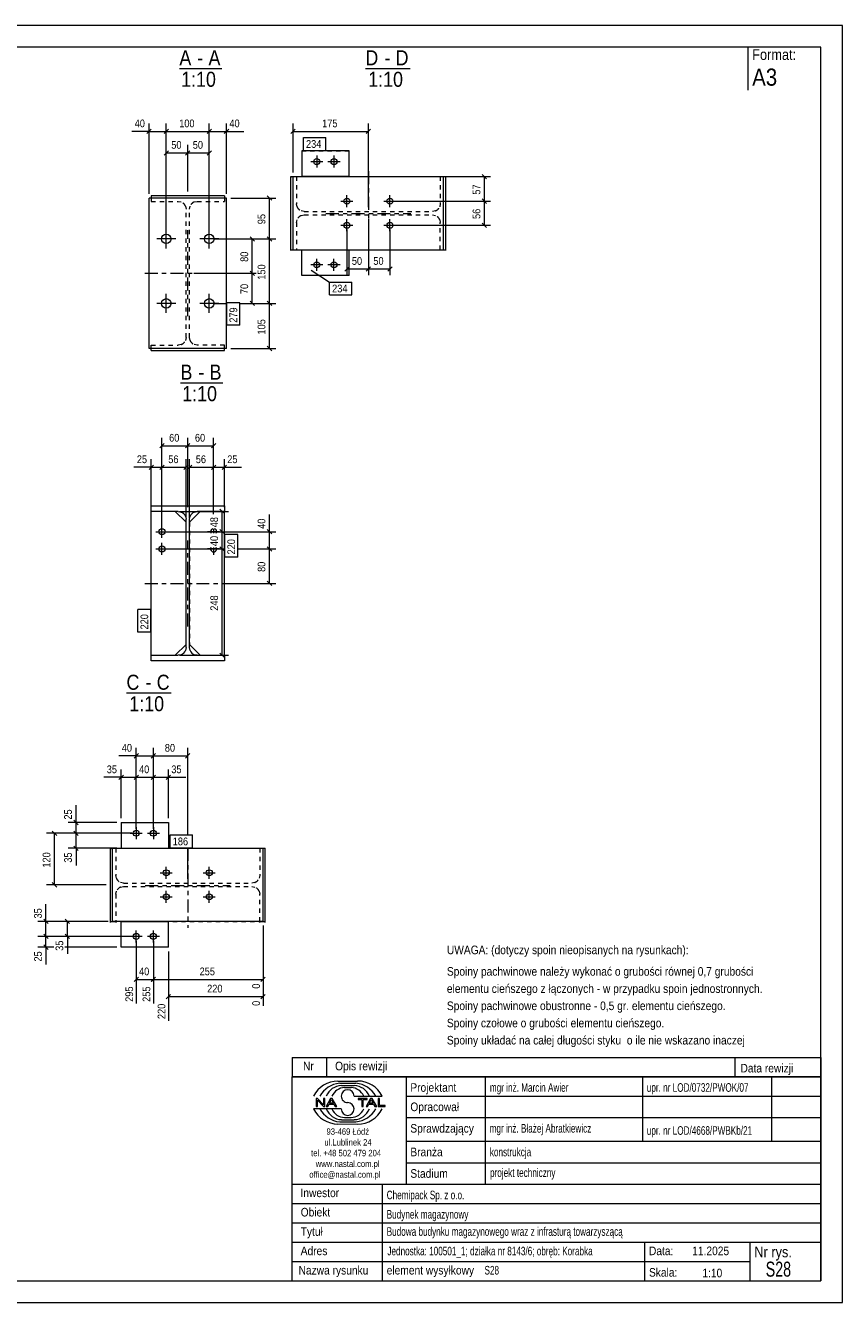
# Model space of a CAD drawing. Header units: millimetres. Extents: x 0 to 420, y 0 to 297.
# Tile 2 of 2: x 230 to 420, y 0 to 297. Entities that reach past the tile are written whole.
import ezdxf

# ---------------------------------------------------------------- set-up
doc = ezdxf.new("R2010")
doc.units = ezdxf.units.MM
for name, pattern in [('XKITLINE00', [0]), ('XKITLINE01', [4, 1, -1, 1, -1]), ('XKITLINE03', [6, 3, -1, 1, -1])]:
    doc.linetypes.add(name, pattern=pattern)
for name, color, linetype, lineweight in [('Arkusz rysunku', 3, 'Continuous', 0), ('Element', 2, 'Continuous', 0), ('Inny typ obiektu', 7, 'Continuous', 0), ('Wymiar', 4, 'Continuous', 0), ('Znak elementu', 2, 'Continuous', 0), ('Śruba', 3, 'Continuous', 0)]:
    doc.layers.add(name, color=color, linetype=linetype, lineweight=lineweight)
doc.styles.add('ARIAL', font='ARIAL.TTF')

msp = doc.modelspace()

# ---------------------------------------------------------------- linework, layer by layer
at = {"layer": 'Arkusz rysunku', "linetype": 'XKITLINE00', "lineweight": 0}
for p, q in [((420, 297), (0, 297)), ((420, 297), (415, 297)), ((420, 0), (420, 297)), ((415, 292), (5, 292)), ((415, 5), (415, 292)), ((5, 5), (415, 5)), ((0, 0), (420, 0))]:
    msp.add_line(p, q, dxfattribs=at)
at = {"layer": 'Element', "linetype": 'XKITLINE00', "lineweight": 0}
for p, q in [((294.24, 267.85), (294.24, 267.85)), ((294.24, 267.85), (294.24, 261.85)), ((305.24, 267.85), (294.24, 267.85)), ((305.24, 267.85), (305.24, 267.85)), ((305.24, 261.85), (305.24, 267.85)), ((291.74, 244.64), (291.74, 261.85)), ((291.74, 261.85), (293.01, 261.85)), ((292.24, 244.85), (292.24, 261.85)), ((292.24, 261.85), (327.24, 261.85)), ((293.01, 261.85), (293.01, 261.85)), ((294.24, 261.85), (294.24, 261.85)), ((305.24, 261.85), (294.24, 261.85)), ((305.24, 261.85), (305.24, 261.85)), ((326.47, 261.85), (326.47, 261.85)), ((326.47, 261.85), (327.74, 261.85)), ((327.24, 244.85), (327.24, 261.85)), ((327.74, 244.64), (327.74, 261.85)), ((258.74, 221.88), (258.74, 256.88)), ((276.74, 256.88), (258.74, 256.88)), ((276.24, 257.38), (259.24, 257.38)), ((259.24, 257.38), (259.24, 256.88)), ((276.24, 257.38), (276.24, 256.88)), ((276.74, 221.88), (276.74, 256.88)), ((291.74, 244.84), (293.01, 244.84)), ((292.24, 244.85), (327.24, 244.85)), ((293.01, 244.85), (293.01, 244.64)), ((294.24, 238.85), (294.24, 244.85)), ((294.24, 244.85), (294.24, 244.85)), ((294.24, 244.85), (305.24, 244.85)), ((305.24, 244.85), (305.24, 244.85)), ((305.24, 238.85), (305.24, 244.85)), ((326.47, 244.64), (326.47, 244.85)), ((326.47, 244.84), (327.74, 244.84)), ((294.24, 238.85), (294.24, 238.85)), ((305.24, 238.85), (294.24, 238.85)), ((305.24, 238.85), (305.24, 238.85)), ((276.74, 221.88), (258.74, 221.88)), ((259.24, 221.38), (259.24, 221.88)), ((259.24, 221.38), (276.24, 221.38)), ((276.24, 221.38), (276.24, 221.88)), ((259.24, 183.99), (259.24, 185.26)), ((259.24, 185.26), (276.24, 185.26)), ((259.24, 183.99), (259.24, 185.26)), ((259.24, 185.26), (276.24, 185.26)), ((276.24, 185.26), (276.24, 183.99)), ((276.24, 185.26), (276.24, 183.99)), ((265.54, 183.99), (259.24, 183.99)), ((265.54, 183.99), (259.24, 183.99)), ((259.24, 150.53), (259.24, 183.99)), ((267.34, 181.49), (264.84, 183.99)), ((265.54, 183.99), (266.23, 183.85)), ((265.54, 183.99), (266.23, 183.85)), ((267.2, 182.88), (267.34, 182.19)), ((267.2, 182.88), (267.34, 182.19)), ((267.34, 152.33), (267.34, 182.19)), ((267.34, 152.33), (267.34, 182.19)), ((270.64, 183.99), (268.14, 181.49)), ((268.14, 182.19), (268.28, 182.88)), ((268.14, 182.19), (268.28, 182.88)), ((268.14, 152.33), (268.14, 182.19)), ((268.14, 152.33), (268.14, 182.19)), ((269.25, 183.85), (269.94, 183.99)), ((269.25, 183.85), (269.94, 183.99)), ((276.24, 183.99), (269.94, 183.99)), ((276.24, 183.99), (269.94, 183.99)), ((276.24, 150.53), (276.24, 183.99)), ((267.34, 153.03), (264.84, 150.53)), ((267.34, 152.33), (267.2, 151.64)), ((267.34, 152.33), (267.2, 151.64)), ((268.14, 153.03), (270.64, 150.53)), ((268.28, 151.64), (268.14, 152.33)), ((268.28, 151.64), (268.14, 152.33)), ((259.24, 149.26), (259.24, 150.53)), ((259.24, 150.53), (265.54, 150.53)), ((259.24, 149.26), (259.24, 150.53)), ((259.24, 150.53), (265.54, 150.53)), ((276.24, 149.26), (259.24, 149.26)), ((276.24, 149.26), (259.24, 149.26)), ((266.23, 150.67), (265.54, 150.53)), ((266.23, 150.67), (265.54, 150.53)), ((269.94, 150.53), (269.25, 150.67)), ((269.94, 150.53), (269.25, 150.67)), ((269.94, 150.53), (276.24, 150.53)), ((269.94, 150.53), (276.24, 150.53)), ((276.24, 150.53), (276.24, 149.26)), ((276.24, 150.53), (276.24, 149.26)), ((252.24, 111.64), (263.24, 111.64)), ((252.24, 111.64), (252.24, 105.64)), ((263.24, 111.64), (263.24, 105.64)), ((249.74, 88.4), (249.74, 105.64)), ((249.74, 105.64), (251.01, 105.64)), ((250.24, 105.64), (250.24, 105.64)), ((250.24, 88.64), (250.24, 105.64)), ((250.24, 105.64), (285.24, 105.64)), ((251.01, 105.64), (251.01, 105.64)), ((252.24, 105.64), (263.24, 105.64)), ((284.47, 105.64), (284.47, 105.64)), ((284.47, 105.64), (285.74, 105.64)), ((285.24, 105.64), (285.24, 105.64)), ((285.24, 88.64), (285.24, 105.64)), ((285.74, 88.4), (285.74, 105.64)), ((249.74, 88.64), (251.01, 88.64)), ((250.24, 88.64), (250.24, 88.64)), ((285.24, 88.64), (250.24, 88.64)), ((251.01, 88.64), (251.01, 88.4)), ((252.24, 88.64), (263.24, 88.64)), ((252.24, 82.64), (252.24, 88.64)), ((263.24, 82.64), (263.24, 88.64)), ((284.47, 88.4), (284.47, 88.64)), ((284.47, 88.64), (285.74, 88.64)), ((285.24, 88.64), (285.24, 88.64)), ((263.24, 82.64), (252.24, 82.64))]:
    msp.add_line(p, q, dxfattribs=at)
at = {"layer": 'Element', "linetype": 'XKITLINE01', "lineweight": 0}
for p, q in [((294.24, 267.85), (305.24, 267.85)), ((291.74, 261.85), (291.74, 261.65)), ((293.01, 261.85), (293.01, 255.55)), ((294.24, 261.85), (305.24, 261.85)), ((294.24, 261.85), (294.24, 261.85)), ((326.47, 261.85), (326.47, 255.55)), ((259.24, 256.88), (259.24, 256.11)), ((259.24, 256.11), (265.54, 256.11)), ((265.54, 256.11), (266.23, 255.97)), ((269.25, 255.97), (269.94, 256.11)), ((269.94, 256.11), (276.24, 256.11)), ((276.24, 256.88), (276.24, 256.11)), ((293.15, 254.86), (293.01, 255.55)), ((326.47, 255.55), (326.33, 254.86)), ((267.2, 255), (267.34, 254.31)), ((267.34, 224.45), (267.34, 254.31)), ((268.14, 254.31), (268.28, 255)), ((268.14, 224.45), (268.14, 254.31)), ((294.81, 253.75), (294.12, 253.89)), ((294.12, 252.81), (294.81, 252.95)), ((294.81, 253.75), (324.67, 253.75)), ((294.81, 252.95), (324.67, 252.95)), ((325.36, 253.89), (324.67, 253.75)), ((324.67, 252.95), (325.36, 252.81)), ((293.01, 251.15), (293.15, 251.84)), ((293.01, 251.15), (293.01, 244.85)), ((326.33, 251.84), (326.47, 251.15)), ((326.47, 244.85), (326.47, 251.15)), ((294.24, 244.85), (305.24, 244.85)), ((305.24, 238.85), (294.24, 238.85)), ((266.23, 222.79), (265.54, 222.65)), ((267.34, 224.45), (267.2, 223.76)), ((268.28, 223.76), (268.14, 224.45)), ((269.94, 222.65), (269.25, 222.79)), ((259.24, 222.65), (265.54, 222.65)), ((259.24, 221.88), (259.24, 222.65)), ((276.24, 222.65), (269.94, 222.65)), ((276.24, 221.88), (276.24, 222.65)), ((264.84, 183.99), (259.24, 183.99)), ((267.34, 153.03), (267.34, 181.49)), ((268.14, 181.49), (268.14, 153.03)), ((276.24, 183.99), (270.64, 183.99)), ((259.24, 150.53), (264.84, 150.53)), ((270.64, 150.53), (276.24, 150.53)), ((249.74, 105.64), (249.74, 105.41)), ((250.24, 105.64), (250.24, 105.64)), ((250.24, 105.64), (285.24, 105.64)), ((251.01, 105.64), (251.01, 99.34)), ((284.47, 105.64), (284.47, 99.34)), ((285.24, 105.64), (285.24, 105.64)), ((251.15, 98.65), (251.01, 99.34)), ((284.47, 99.34), (284.33, 98.65)), ((251.01, 94.94), (251.15, 95.63)), ((252.81, 97.54), (252.12, 97.68)), ((252.12, 96.6), (252.81, 96.74)), ((252.81, 97.54), (282.67, 97.54)), ((252.81, 96.74), (282.67, 96.74)), ((283.36, 97.68), (282.67, 97.54)), ((282.67, 96.74), (283.36, 96.6)), ((284.33, 95.63), (284.47, 94.94)), ((251.01, 94.94), (251.01, 88.64)), ((284.47, 88.64), (284.47, 94.94)), ((250.24, 88.64), (285.24, 88.64))]:
    msp.add_line(p, q, dxfattribs=at)
at = {"layer": 'Element', "linetype": 'XKITLINE03', "lineweight": 0}
for p, q in [((309.74, 263.14), (309.74, 243.35)), ((299.84, 253.25), (319.64, 253.25)), ((267.74, 229.38), (267.74, 249.38)), ((257.74, 239.38), (277.74, 239.38)), ((267.74, 157.26), (267.74, 177.26)), ((257.74, 167.26), (277.74, 167.26)), ((267.74, 105.74), (267.74, 87.14)), ((257.86, 97.02), (277.62, 97.02))]:
    msp.add_line(p, q, dxfattribs=at)
at = {"layer": 'Element', "linetype": 'XKITLINE01', "lineweight": 0}
for centre, start, end in [((265.54, 254.31), 22.5, 67.5), ((269.94, 254.31), 112.5, 157.5), ((294.81, 255.55), 202.4859, 247.4859), ((294.81, 251.15), 112.5141, 157.5141), ((324.67, 255.55), 292.5141, 337.5141), ((324.67, 251.15), 22.4859, 67.4859), ((265.54, 224.45), 292.5, 337.5), ((269.94, 224.45), 202.5, 247.5), ((252.81, 99.34), 202.4859, 247.4859), ((282.67, 99.34), 292.5141, 337.5141), ((252.81, 94.94), 112.5141, 157.5141), ((282.67, 94.94), 22.4859, 67.4859)]:
    msp.add_arc(centre, 1.8, start, end, dxfattribs=at)
at = {"layer": 'Element', "linetype": 'XKITLINE00', "lineweight": 0}
for centre, start, end in [((265.54, 182.19), 22.5, 67.5), ((265.54, 182.19), 22.5, 67.5), ((269.94, 182.19), 112.5, 157.5), ((269.94, 182.19), 112.5, 157.5), ((265.54, 152.33), 292.5, 337.5), ((265.54, 152.33), 292.5, 337.5), ((269.94, 152.33), 202.5, 247.5), ((269.94, 152.33), 202.5, 247.5)]:
    msp.add_arc(centre, 1.8, start, end, dxfattribs=at)
at = {"layer": 'Inny typ obiektu', "linetype": 'XKITLINE00', "lineweight": 0}
for p, q in [((398, 292), (398, 282)), ((265.79, 287), (275.67, 287)), ((309.04, 287), (319.44, 287)), ((266.04, 213.88), (275.92, 213.88)), ((253.48, 141.76), (263.88, 141.76)), ((292, 57), (292, 52.5)), ((292, 57), (415, 57)), ((300, 57), (300, 52.5)), ((395, 57), (395, 52.5)), ((415, 57), (415, 52.5)), ((415, 52.5), (292, 52.5)), ((292, 5), (292, 52.5)), ((292, 52.5), (415, 52.5)), ((302.62, 51.49), (307.23, 51.5)), ((303.07, 50.99), (306.86, 51)), ((303.46, 50.49), (306.45, 50.49)), ((318.5, 52.5), (318.5, 27.5)), ((337, 27.5), (337, 52.5)), ((373.5, 52.5), (373.5, 37.5)), ((403.5, 52.5), (403.5, 37.5)), ((415, 52.5), (415, 5)), ((304.2, 49.98), (305.73, 49.99)), ((306.42, 47.99), (312.98, 47.99)), ((318.5, 48), (415, 48)), ((303.43, 45.01), (297, 45.01)), ((297.93, 47.44), (297.57, 47.44)), ((297.57, 47.44), (297.57, 45.56)), ((297.57, 45.56), (297.9, 45.56)), ((297.9, 47.04), (299.29, 45.56)), ((297.9, 45.56), (297.9, 47.04)), ((299.31, 45.96), (297.93, 47.44)), ((299.29, 45.56), (299.65, 45.56)), ((299.65, 47.44), (299.31, 47.44)), ((299.31, 47.44), (299.31, 45.96)), ((299.65, 45.56), (299.65, 47.44)), ((300.96, 47.44), (299.94, 45.56)), ((299.94, 45.56), (300.31, 45.56)), ((300.31, 45.56), (300.61, 46.13)), ((300.61, 46.13), (301.71, 46.13)), ((300.71, 46.33), (301.14, 47.24)), ((301.6, 46.33), (300.71, 46.33)), ((301.33, 47.44), (300.96, 47.44)), ((301.14, 47.24), (301.6, 46.33)), ((302.41, 45.56), (301.33, 47.44)), ((301.71, 46.13), (302.02, 45.56)), ((302.02, 45.56), (302.41, 45.56)), ((309.43, 47.44), (307.34, 47.44)), ((307.34, 47.44), (307.34, 47.22)), ((307.34, 47.22), (308.21, 47.22)), ((308.21, 47.22), (308.21, 45.56)), ((308.21, 45.56), (308.56, 45.56)), ((308.56, 45.56), (308.56, 47.22)), ((308.56, 47.22), (309.43, 47.22)), ((310.21, 47.44), (309.2, 45.56)), ((309.2, 45.56), (309.57, 45.56)), ((309.43, 47.22), (309.43, 47.44)), ((309.57, 45.56), (309.86, 46.13)), ((309.86, 46.13), (310.96, 46.13)), ((309.96, 46.33), (310.39, 47.24)), ((310.86, 46.33), (309.96, 46.33)), ((310.59, 47.44), (310.21, 47.44)), ((310.4, 47.24), (310.39, 47.24)), ((310.4, 47.24), (310.86, 46.33)), ((311.67, 45.56), (310.59, 47.44)), ((310.96, 46.13), (311.27, 45.56)), ((311.27, 45.56), (311.67, 45.56)), ((312.36, 47.44), (312.01, 47.44)), ((312.01, 47.44), (312.01, 45.56)), ((312.01, 45.56), (313.66, 45.56)), ((312.36, 45.78), (312.36, 47.44)), ((313.66, 45.78), (312.36, 45.78)), ((313.66, 45.56), (313.66, 45.78)), ((303.07, 42.01), (306.86, 42)), ((303.46, 42.51), (306.45, 42.51)), ((304.2, 43.02), (305.73, 43.01)), ((318.5, 43), (415, 43)), ((302.62, 41.51), (307.23, 41.5)), ((318.5, 37.5), (415, 37.5)), ((318.5, 32.5), (415, 32.5)), ((292, 27.5), (415, 27.5)), ((313, 5), (313, 27.5)), ((292, 23), (415, 23)), ((292, 18.5), (415, 18.5)), ((292, 14), (415, 14)), ((374, 5), (374, 14)), ((398.5, 5), (398.5, 14)), ((292, 9.5), (398.5, 9.5)), ((292, 5), (415, 5))]:
    msp.add_line(p, q, dxfattribs=at)
for centre, radius, start, end in [((302.72, 45.08), 6.42, 90.8317, 153.0136), ((303.67, 45), 6.02, 95.7347, 150.2266), ((306.22, 46.41), 4.08, 22.7023, 86.7527), ((306.24, 44.98), 6.04, 29.8256, 84.1252), ((307.25, 45.07), 6.43, 27.0191, 90.199), ((303.7, 46.42), 4.07, 93.3428, 157.3393), ((304.33, 46.6), 3.38, 92.229, 155.8008), ((304.92, 47.99), 1.49, 0.0741, 179.9259), ((304.92, 47.99), 1.49, 179.9259, 270), ((305.59, 46.6), 3.39, 24.2351, 87.5913), ((302.72, 47.92), 6.42, 206.9864, 269.1683), ((303.67, 48), 6.02, 209.7734, 264.2653), ((303.7, 46.58), 4.07, 202.6607, 266.6572), ((304.33, 46.4), 3.38, 204.1992, 267.771), ((304.92, 45.01), 1.49, 180.0741, 359.9259), ((304.92, 45), 1.49, 0.0741, 90), ((305.59, 46.4), 3.39, 272.4087, 335.7649), ((306.22, 46.59), 4.08, 273.2473, 337.2977), ((306.24, 48.02), 6.04, 275.8748, 330.1744), ((307.25, 47.93), 6.43, 269.801, 332.9809)]:
    msp.add_arc(centre, radius, start, end, dxfattribs=at)
at = {"layer": 'Wymiar', "linetype": 'XKITLINE00', "lineweight": 0}
for p, q in [((258.74, 257.88), (258.74, 274.24)), ((262.74, 248.38), (262.74, 274.24)), ((262.74, 248.38), (262.74, 274.24)), ((272.74, 248.38), (272.74, 274.24)), ((272.74, 248.38), (272.74, 274.24)), ((276.74, 257.88), (276.74, 274.24)), ((292.24, 262.85), (292.24, 274.24)), ((309.74, 254.75), (309.74, 274.24)), ((258.74, 272.38), (254.72, 272.38)), ((258.74, 272.38), (254.72, 272.38)), ((259.25, 272.89), (258.23, 271.87)), ((258.74, 272.38), (262.74, 272.38)), ((263.25, 272.89), (262.23, 271.87)), ((263.25, 272.89), (262.23, 271.87)), ((262.74, 272.38), (272.74, 272.38)), ((273.25, 272.89), (272.23, 271.87)), ((273.25, 272.89), (272.23, 271.87)), ((272.74, 272.38), (276.74, 272.38)), ((277.25, 272.89), (276.23, 271.87)), ((276.74, 272.38), (280.76, 272.38)), ((276.74, 272.38), (280.76, 272.38)), ((292.75, 272.89), (291.73, 271.87)), ((292.24, 272.38), (309.74, 272.38)), ((310.25, 272.89), (309.23, 271.87)), ((263.25, 267.89), (262.23, 266.87)), ((262.74, 248.38), (262.74, 269.24)), ((262.74, 267.38), (267.74, 267.38)), ((268.25, 267.89), (267.23, 266.87)), ((268.25, 267.89), (267.23, 266.87)), ((267.74, 258.38), (267.74, 269.24)), ((267.74, 258.38), (267.74, 269.24)), ((267.74, 267.38), (272.74, 267.38)), ((273.25, 267.89), (272.23, 266.87)), ((272.74, 248.38), (272.74, 269.24)), ((327.47, 261.85), (338.18, 261.85)), ((336.23, 262.36), (337.25, 261.34)), ((336.74, 256.15), (336.74, 261.85)), ((277.74, 256.88), (288.18, 256.88)), ((286.23, 257.39), (287.25, 256.37)), ((286.74, 247.38), (286.74, 256.88)), ((315.74, 256.15), (338.18, 256.15)), ((315.74, 256.15), (338.18, 256.15)), ((336.23, 256.66), (337.25, 255.64)), ((336.23, 256.66), (337.25, 255.64)), ((336.74, 250.55), (336.74, 256.15)), ((304.74, 249.55), (304.74, 238.94)), ((309.74, 251.95), (309.74, 238.94)), ((309.74, 251.95), (309.74, 238.94)), ((314.74, 249.55), (314.74, 238.94)), ((315.74, 250.55), (338.18, 250.55)), ((336.23, 251.06), (337.25, 250.04)), ((273.74, 247.38), (288.18, 247.38)), ((273.74, 247.38), (288.18, 247.38)), ((273.74, 247.38), (284.18, 247.38)), ((282.23, 247.89), (283.25, 246.87)), ((282.74, 239.38), (282.74, 247.38)), ((286.23, 247.89), (287.25, 246.87)), ((286.23, 247.89), (287.25, 246.87)), ((286.74, 232.38), (286.74, 247.38)), ((305.25, 240.89), (304.23, 239.87)), ((310.25, 240.89), (309.23, 239.87)), ((310.25, 240.89), (309.23, 239.87)), ((315.25, 240.89), (314.23, 239.87)), ((269.14, 239.38), (283.62, 239.38)), ((269.14, 239.38), (283.62, 239.38)), ((282.23, 239.89), (283.25, 238.87)), ((282.23, 239.89), (283.25, 238.87)), ((282.74, 232.38), (282.74, 239.38)), ((304.74, 240.38), (309.74, 240.38)), ((309.74, 240.38), (314.74, 240.38)), ((273.74, 232.38), (276.84, 232.38)), ((273.74, 232.38), (276.84, 232.38)), ((273.74, 232.38), (276.84, 232.38)), ((279.84, 232.38), (288.18, 232.38)), ((279.84, 232.38), (288.18, 232.38)), ((279.84, 232.38), (284.18, 232.38)), ((282.23, 232.89), (283.25, 231.87)), ((286.23, 232.89), (287.25, 231.87)), ((286.23, 232.89), (287.25, 231.87)), ((286.74, 221.88), (286.74, 232.38)), ((277.74, 221.88), (288.18, 221.88)), ((286.23, 222.39), (287.25, 221.37)), ((262.25, 199.77), (261.23, 198.75)), ((261.74, 180.26), (261.74, 201.12)), ((261.74, 199.26), (267.74, 199.26)), ((268.25, 199.77), (267.23, 198.75)), ((268.25, 199.77), (267.23, 198.75)), ((267.74, 184.99), (267.74, 201.12)), ((267.74, 184.99), (267.74, 201.12)), ((267.74, 199.26), (273.74, 199.26)), ((274.25, 199.77), (273.23, 198.75)), ((273.74, 183.32), (273.74, 201.12)), ((259.24, 184.99), (259.24, 196.12)), ((261.74, 180.26), (261.74, 196.12)), ((261.74, 180.26), (261.74, 196.12)), ((267.34, 182.49), (267.34, 196.12)), ((268.14, 182.49), (268.14, 196.12)), ((273.74, 183.32), (273.74, 196.12)), ((273.74, 183.32), (273.74, 196.12)), ((276.24, 184.99), (276.24, 196.12)), ((259.24, 194.26), (255.22, 194.26)), ((259.24, 194.26), (255.22, 194.26)), ((259.75, 194.77), (258.73, 193.75)), ((259.24, 194.26), (261.74, 194.26)), ((262.25, 194.77), (261.23, 193.75)), ((262.25, 194.77), (261.23, 193.75)), ((261.74, 194.26), (267.34, 194.26)), ((267.85, 194.77), (266.83, 193.75)), ((268.65, 194.77), (267.63, 193.75)), ((268.14, 194.26), (273.74, 194.26)), ((274.25, 194.77), (273.23, 193.75)), ((274.25, 194.77), (273.23, 193.75)), ((273.74, 194.26), (276.24, 194.26)), ((276.75, 194.77), (275.73, 193.75)), ((276.24, 194.26), (280.26, 194.26)), ((276.24, 194.26), (280.26, 194.26)), ((275.23, 184.5), (276.25, 183.48)), ((265.84, 183.99), (277.18, 183.99)), ((275.74, 179.26), (275.74, 183.99)), ((286.74, 179.26), (286.74, 183.28)), ((286.74, 179.26), (286.74, 183.28)), ((262.74, 179.26), (277.18, 179.26)), ((262.74, 179.26), (277.18, 179.26)), ((262.74, 179.26), (288.18, 179.26)), ((275.23, 179.77), (276.25, 178.75)), ((275.23, 179.77), (276.25, 178.75)), ((275.74, 175.26), (275.74, 179.26)), ((286.23, 179.77), (287.25, 178.75)), ((286.74, 175.26), (286.74, 179.26)), ((262.74, 175.26), (276.34, 175.26)), ((262.74, 175.26), (276.34, 175.26)), ((262.74, 175.26), (276.34, 175.26)), ((262.74, 175.26), (276.34, 175.26)), ((275.23, 175.77), (276.25, 174.75)), ((275.23, 175.77), (276.25, 174.75)), ((275.74, 150.53), (275.74, 175.26)), ((279.34, 175.26), (288.18, 175.26)), ((279.34, 175.26), (288.18, 175.26)), ((286.23, 175.77), (287.25, 174.75)), ((286.23, 175.77), (287.25, 174.75)), ((286.74, 167.26), (286.74, 175.26)), ((277.24, 167.26), (288.18, 167.26)), ((286.23, 167.77), (287.25, 166.75)), ((265.84, 150.53), (277.18, 150.53)), ((275.23, 151.04), (276.25, 150.02)), ((255.74, 110.14), (255.74, 129)), ((259.74, 110.14), (259.74, 129)), ((259.74, 110.14), (259.74, 129)), ((267.74, 108.74), (267.74, 129)), ((255.74, 127.14), (251.72, 127.14)), ((255.74, 127.14), (251.72, 127.14)), ((256.25, 127.65), (255.23, 126.63)), ((255.74, 127.14), (259.74, 127.14)), ((260.25, 127.65), (259.23, 126.63)), ((260.25, 127.65), (259.23, 126.63)), ((259.74, 127.14), (267.74, 127.14)), ((268.25, 127.65), (267.23, 126.63)), ((252.24, 122.14), (248.22, 122.14)), ((252.24, 122.14), (248.22, 122.14)), ((252.75, 122.65), (251.73, 121.63)), ((252.24, 112.64), (252.24, 124)), ((252.24, 122.14), (255.74, 122.14)), ((256.25, 122.65), (255.23, 121.63)), ((256.25, 122.65), (255.23, 121.63)), ((255.74, 110.14), (255.74, 124)), ((255.74, 110.14), (255.74, 124)), ((255.74, 122.14), (259.74, 122.14)), ((260.25, 122.65), (259.23, 121.63)), ((260.25, 122.65), (259.23, 121.63)), ((259.74, 110.14), (259.74, 124)), ((259.74, 110.14), (259.74, 124)), ((259.74, 122.14), (263.24, 122.14)), ((263.75, 122.65), (262.73, 121.63)), ((263.24, 112.64), (263.24, 124)), ((263.24, 122.14), (267.26, 122.14)), ((263.24, 122.14), (267.26, 122.14)), ((241.74, 111.64), (241.74, 115.66)), ((241.74, 111.64), (241.74, 115.66)), ((251.24, 111.64), (239.88, 111.64)), ((241.23, 112.15), (242.25, 111.13)), ((241.74, 109.14), (241.74, 111.64)), ((254.74, 109.14), (234.88, 109.14)), ((236.23, 109.65), (237.25, 108.63)), ((236.74, 97.14), (236.74, 109.14)), ((254.74, 109.14), (239.88, 109.14)), ((254.74, 109.14), (239.88, 109.14)), ((241.23, 109.65), (242.25, 108.63)), ((241.23, 109.65), (242.25, 108.63)), ((241.74, 105.64), (241.74, 109.14)), ((251.24, 105.64), (239.88, 105.64)), ((241.23, 106.15), (242.25, 105.13)), ((241.74, 105.64), (241.74, 101.62)), ((241.74, 105.64), (241.74, 101.62)), ((267.74, 98.54), (267.74, 105.74)), ((248.74, 97.14), (234.88, 97.14)), ((236.23, 97.65), (237.25, 96.63)), ((234.74, 88.64), (234.74, 92.66)), ((234.74, 88.64), (234.74, 92.66)), ((234.23, 89.15), (235.25, 88.13)), ((239.23, 89.15), (240.25, 88.13)), ((249.24, 88.64), (232.88, 88.64)), ((234.74, 85.14), (234.74, 88.64)), ((249.24, 88.64), (237.88, 88.64)), ((239.74, 85.14), (239.74, 88.64)), ((285.24, 87.64), (285.24, 68.98)), ((285.24, 87.64), (285.24, 72.98)), ((254.74, 85.14), (232.88, 85.14)), ((254.74, 85.14), (232.88, 85.14)), ((234.23, 85.65), (235.25, 84.63)), ((234.23, 85.65), (235.25, 84.63)), ((234.74, 82.64), (234.74, 85.14)), ((254.74, 85.14), (237.88, 85.14)), ((239.23, 85.65), (240.25, 84.63)), ((239.74, 85.14), (239.74, 81.12)), ((239.74, 85.14), (239.74, 81.12)), ((255.74, 84.14), (255.74, 69.52)), ((259.74, 84.14), (259.74, 69.52)), ((259.74, 84.14), (259.74, 69.52)), ((236.62, 82.64), (232.88, 82.64)), ((234.23, 83.15), (235.25, 82.13)), ((234.74, 82.64), (234.74, 78.62)), ((234.74, 82.64), (234.74, 78.62)), ((251.24, 82.64), (239.14, 82.64)), ((263.24, 81.64), (263.24, 65.52)), ((256.25, 75.65), (255.23, 74.63)), ((255.74, 75.14), (259.74, 75.14)), ((260.25, 75.65), (259.23, 74.63)), ((260.25, 75.65), (259.28, 74.68)), ((259.74, 75.14), (285.24, 75.14)), ((285.75, 75.65), (284.73, 74.63)), ((263.75, 71.65), (262.73, 70.63)), ((285.75, 71.65), (284.73, 70.63)), ((263.24, 71.14), (285.24, 71.14))]:
    msp.add_line(p, q, dxfattribs=at)
at = {"layer": 'Znak elementu', "linetype": 'XKITLINE00', "lineweight": 0}
for p, q in [((294.64, 270.95), (299.85, 270.95)), ((294.64, 267.95), (294.64, 270.95)), ((299.85, 267.95), (299.85, 270.95)), ((294.64, 267.95), (299.85, 267.95)), ((296.47, 240.08), (300.71, 237.34)), ((300.71, 237.34), (305.92, 237.34)), ((300.71, 234.34), (300.71, 237.34)), ((305.92, 234.34), (305.92, 237.34)), ((276.84, 227.28), (276.84, 232.49)), ((279.84, 232.49), (276.84, 232.49)), ((279.84, 227.28), (279.84, 232.49)), ((300.71, 234.34), (305.92, 234.34)), ((279.84, 227.28), (276.84, 227.28)), ((276.34, 173.38), (276.34, 178.59)), ((279.34, 178.59), (276.34, 178.59)), ((279.34, 173.38), (279.34, 178.59)), ((279.34, 173.38), (276.34, 173.38)), ((256.14, 155.93), (256.14, 161.14)), ((259.14, 161.14), (256.14, 161.14)), ((259.14, 155.93), (259.14, 161.14)), ((259.14, 155.93), (256.14, 155.93)), ((263.64, 108.74), (268.85, 108.74)), ((263.64, 105.74), (263.64, 108.74)), ((268.85, 105.74), (268.85, 108.74)), ((263.64, 105.74), (268.85, 105.74))]:
    msp.add_line(p, q, dxfattribs=at)
at = {"layer": 'Śruba', "linetype": 'XKITLINE00', "lineweight": 0}
for p, q in [((296.34, 265.35), (299.14, 265.35)), ((297.74, 266.75), (297.74, 263.95)), ((300.34, 265.35), (303.14, 265.35)), ((301.74, 266.75), (301.74, 263.95)), ((303.34, 256.15), (306.14, 256.15)), ((304.74, 254.75), (304.74, 257.55)), ((313.34, 256.15), (316.14, 256.15)), ((314.74, 254.75), (314.74, 257.55)), ((262.74, 245.18), (262.74, 249.58)), ((272.74, 245.18), (272.74, 249.58)), ((303.34, 250.55), (306.14, 250.55)), ((304.74, 249.15), (304.74, 251.95)), ((313.34, 250.55), (316.14, 250.55)), ((314.74, 249.15), (314.74, 251.95)), ((264.94, 247.38), (260.54, 247.38)), ((274.94, 247.38), (270.54, 247.38)), ((299.14, 241.35), (296.34, 241.35)), ((297.74, 239.95), (297.74, 242.75)), ((303.14, 241.35), (300.34, 241.35)), ((301.74, 239.95), (301.74, 242.75)), ((264.94, 232.38), (260.54, 232.38)), ((262.74, 230.18), (262.74, 234.58)), ((274.94, 232.38), (270.54, 232.38)), ((272.74, 230.18), (272.74, 234.58)), ((260.34, 179.26), (263.14, 179.26)), ((261.74, 177.86), (261.74, 180.66)), ((275.14, 179.26), (272.34, 179.26)), ((273.74, 179.93), (273.74, 178.96)), ((260.34, 175.26), (263.14, 175.26)), ((261.74, 173.86), (261.74, 176.66)), ((275.14, 175.26), (272.34, 175.26)), ((273.74, 175.56), (273.74, 173.86)), ((255.74, 110.54), (255.74, 107.74)), ((259.74, 110.54), (259.74, 107.74)), ((254.34, 109.14), (257.14, 109.14)), ((258.34, 109.14), (261.14, 109.14)), ((262.74, 98.54), (262.74, 101.34)), ((272.74, 98.54), (272.74, 101.34)), ((261.34, 99.94), (264.14, 99.94)), ((271.34, 99.94), (274.14, 99.94)), ((262.74, 92.94), (262.74, 95.74)), ((272.74, 92.94), (272.74, 95.74)), ((261.34, 94.34), (264.14, 94.34)), ((271.34, 94.34), (274.14, 94.34)), ((255.74, 83.74), (255.74, 86.54)), ((259.74, 83.74), (259.74, 86.54)), ((257.14, 85.14), (254.34, 85.14)), ((261.14, 85.14), (258.34, 85.14))]:
    msp.add_line(p, q, dxfattribs=at)
for centre, radius in [((297.74, 265.35), 0.7), ((301.74, 265.35), 0.7), ((304.74, 256.15), 0.7), ((314.74, 256.15), 0.7), ((304.74, 250.55), 0.7), ((314.74, 250.55), 0.7), ((262.74, 247.38), 1.1), ((272.74, 247.38), 1.1), ((297.74, 241.35), 0.7), ((301.74, 241.35), 0.7), ((262.74, 232.38), 1.1), ((272.74, 232.38), 1.1), ((261.74, 179.26), 0.7), ((261.74, 175.26), 0.7), ((255.74, 109.14), 0.7), ((259.74, 109.14), 0.7), ((262.74, 99.94), 0.7), ((272.74, 99.94), 0.7), ((262.74, 94.34), 0.7), ((272.74, 94.34), 0.7), ((255.74, 85.14), 0.7), ((259.74, 85.14), 0.7)]:
    msp.add_circle(centre, radius, dxfattribs=at)
for centre, start, end in [((273.74, 179.26), 106.8495, 205.8304), ((273.74, 179.26), 0, 73.1505), ((273.74, 179.26), 334.1696, 0), ((273.74, 175.26), 154.1696, 25.8304)]:
    msp.add_arc(centre, 0.7, start, end, dxfattribs=at)

# ---------------------------------------------------------------- texts
at = {"layer": 'Inny typ obiektu', "style": 'ARIAL'}
for s, height, width, p in [('A', 3.5, 0.85, (265.79, 287.75)), ('A', 3.5, 0.85, (272.56, 287.75)), ('D', 3.5, 0.85, (309.04, 287.75)), ('D', 3.5, 0.85, (316.07, 287.75)), ('Format:', 2.5, 0.85, (399, 289)), ('-', 3.5, 0.85, (269.95, 287.75)), ('-', 3.5, 0.85, (313.46, 287.75)), ('1:10', 3.5, 0.85, (266.19, 282.75)), ('1:10', 3.5, 0.85, (309.7, 282.75)), ('A3', 4, 0.85, (399, 283)), ('B', 3.5, 0.85, (266.04, 214.63)), ('B', 3.5, 0.85, (272.81, 214.63)), ('-', 3.5, 0.85, (270.2, 214.63)), ('1:10', 3.5, 0.85, (266.44, 209.63)), ('C', 3.5, 0.85, (253.48, 142.51)), ('C', 3.5, 0.85, (260.51, 142.51)), ('-', 3.5, 0.85, (257.9, 142.51)), ('1:10', 3.5, 0.85, (254.14, 137.51)), ('UWAGA: (dotyczy spoin nieopisanych na rysunkach):', 2, 0.85, (328, 81)), ('Spoiny pachwinowe należy wykonać o grubości równej 0,7 grubości', 2, 0.85, (328, 76)), ('elementu cieńszego z łączonych - w przypadku spoin jednostronnych.', 2, 0.85, (328, 72)), ('Spoiny pachwinowe obustronne - 0,5 gr. elementu cieńszego.', 2, 0.85, (328, 68)), ('Spoiny czołowe o grubości elementu cieńszego.', 2, 0.85, (328, 64)), ('Spoiny układać na całej długości styku  o ile nie wskazano inaczej', 2, 0.85, (328, 60)), ('Nr', 2, 0.85, (294.54, 54)), ('Opis rewizji', 2, 0.85, (302, 54)), ('Data rewizji', 2, 0.85, (396.28, 53.5)), ('Projektant', 2, 0.85, (319.5, 49)), ('mgr inż. Marcin Awier', 2, 0.68, (338, 49)), ('upr. nr LOD/0732/PWOK/07', 2, 0.68, (374.5, 49)), ('Opracował', 2, 0.85, (319.5, 44.5)), ('Sprawdzający', 2, 0.85, (319.5, 39.5)), ('mgr inż. Błażej Abratkiewicz', 2, 0.68, (337.94, 39.5)), ('93-469 Łódź', 1.5, 0.85, (300, 39)), ('upr. nr LOD/4668/PWBKb/21', 2, 0.68, (374.5, 39)), ('ul.Lublinek 24', 1.5, 0.85, (299.5, 36.5)), ('Branża', 2, 0.85, (319.5, 34)), ('konstrukcja', 2, 0.68, (338, 34)), ('tel. +48 502 479 204', 1.5, 0.85, (296.41, 34)), ('www.nastal.com.pl', 1.5, 0.85, (297.5, 31.5)), ('office@nastal.com.pl', 1.5, 0.85, (296, 29)), ('Stadium', 2, 0.85, (319.5, 29)), ('projekt techniczny', 2, 0.68, (338.04, 29.19)), ('Inwestor', 2, 0.85, (293.96, 24.5)), ('Chemipack Sp. z o.o.', 2, 0.68, (314, 24)), ('Obiekt', 2, 0.85, (294, 20)), ('Budynek magazynowy', 2, 0.68, (314, 19.5)), ('Tytuł', 2, 0.85, (294, 15.5)), ('Budowa budynku magazynowego wraz z infrasturą towarzyszącą', 2, 0.68, (314, 15.5)), ('Adres', 2, 0.85, (294, 11)), ('Jednostka: 100501_1; działka nr 8143/6; obręb: Korabka', 2, 0.68, (314.16, 10.96)), ('Data:', 2, 0.85, (375, 11)), ('11.2025', 2, 0.85, (385.06, 11)), ('Nr rys.', 2.5, 0.85, (399.5, 10.5)), ('S28', 3.5, 0.68, (402.14, 6)), ('Nazwa rysunku', 2, 0.85, (293.5, 6.5)), ('element wysyłkowy', 2, 0.85, (314, 6.5)), ('S28', 2, 0.68, (336.75, 6.5)), ('Skala:', 2, 0.85, (375, 6)), ('1:10', 2, 0.85, (387.42, 5.85))]:
    msp.add_text(s, height=height, dxfattribs=dict(at, width=width)).set_placement(p)
at = {"layer": 'Wymiar', "style": 'ARIAL', "width": 0.85}
for s, p in [('40', (255.39, 273.34)), ('100', (265.74, 273.34)), ('40', (277.42, 273.34)), ('175', (298.99, 273.34)), ('50', (263.9, 268.34)), ('50', (268.9, 268.34)), ('50', (305.9, 241.34)), ('50', (310.9, 241.34)), ('60', (263.4, 200.22)), ('60', (269.4, 200.22)), ('25', (255.89, 195.22)), ('56', (263.2, 195.22)), ('56', (269.6, 195.22)), ('25', (276.92, 195.22)), ('40', (252.39, 128.1)), ('80', (262.4, 128.1)), ('35', (248.89, 123.1)), ('40', (256.4, 123.1)), ('35', (263.91, 123.1)), ('40', (256.4, 76.1)), ('255', (270.49, 76.1)), ('220', (272.24, 72.1))]:
    msp.add_text(s, height=1.8, dxfattribs=at).set_placement(p)
for s, p in [('57', (335.78, 257.67)), ('95', (285.78, 250.79)), ('56', (335.78, 252.01)), ('80', (281.78, 242.04)), ('150', (285.78, 237.88)), ('70', (281.78, 234.54)), ('105', (285.78, 225.13)), ('48', (274.78, 180.29)), ('40', (285.78, 179.94)), ('40', (274.78, 175.92)), ('80', (285.78, 169.92)), ('248', (274.78, 160.89)), ('25', (240.78, 112.31)), ('120', (235.78, 101.14)), ('35', (240.78, 102.29)), ('35', (233.78, 89.31)), ('35', (238.78, 81.79)), ('25', (233.78, 79.29)), ('295', (255.02, 69.92)), ('255', (259.02, 69.92)), ('0', (284.52, 72.98)), ('220', (262.52, 65.92)), ('0', (284.52, 68.98))]:
    msp.add_text(s, height=1.8, rotation=90.0002, dxfattribs=at).set_placement(p)
at = {"layer": 'Znak elementu', "style": 'ARIAL', "width": 0.85}
for s, p in [('234', (295.24, 268.55)), ('234', (301.31, 234.94)), ('186', (264.24, 106.34))]:
    msp.add_text(s, height=1.8, dxfattribs=at).set_placement(p)
for s, p in [('279', (279.24, 227.88)), ('220', (278.74, 173.98)), ('220', (258.54, 156.53))]:
    msp.add_text(s, height=1.8, rotation=90.0002, dxfattribs=at).set_placement(p)

doc.saveas('drawing.dxf')
